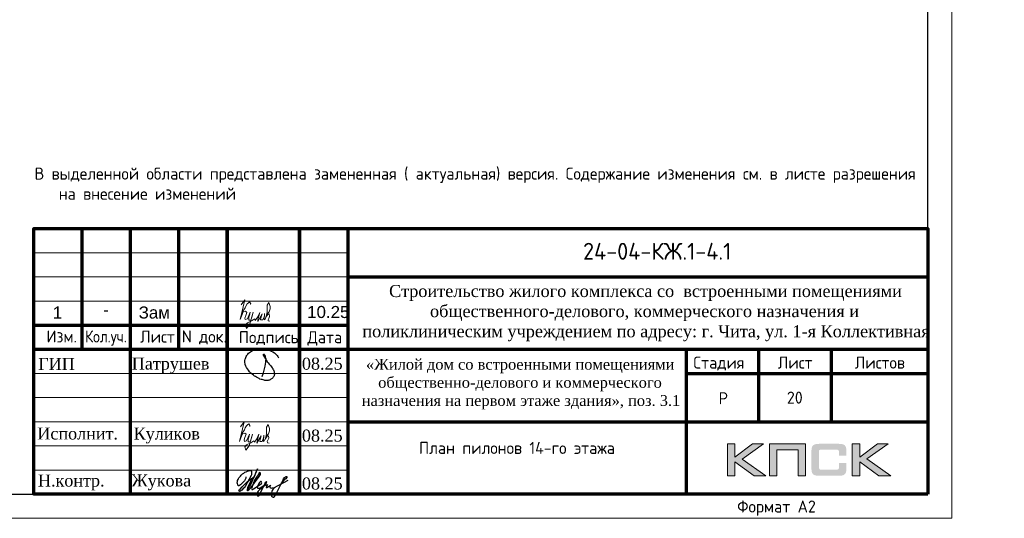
# Model space of a CAD drawing. Header units: millimetres. Extents: x 369815 to 1481759, y -423071 to -27917.
# Tile 40 of 256: x 476630 to 497006, y -330878 to -320550. Entities that reach past the tile are written whole.
import ezdxf
from ezdxf.enums import TextEntityAlignment as Align

# ---------------------------------------------------------------- set-up
doc = ezdxf.new("R2010")
doc.units = ezdxf.units.MM
for name, color, linetype in [('PDF7_Text', 7, 'Continuous'), ('PDF8_Text', 7, 'Continuous'), ('Рамка печать', 7, 'Continuous'), ('ТОЛСТЫЕ_ОСНОВНЫЕ', 6, 'Continuous')]:
    doc.layers.add(name, color=color, linetype=linetype)
for name, color, linetype, lineweight in [('Выноски', 20, 'Continuous', 20), ('Каркасы ригель', 3, 'Continuous', 0), ('размер', 1, 'Continuous', 25), ('РАЗМЕРЫ', 1, 'Continuous', 9), ('Рамка', 7, 'Continuous', 70), ('Текст', 7, 'Continuous', 25), ('ТОНКИЕ', 7, 'Continuous', 9)]:
    doc.layers.add(name, color=color, linetype=linetype, lineweight=lineweight)
doc.styles.add('PDF Times New Roman', font='times.ttf')
doc.styles.get("Standard").update_dxf_attribs({"font": 'arial.ttf'})
doc.styles.add('style1', font='GOST_Common.ttf', dxfattribs={"height": 500})
doc.styles.add('ГОСТ', font='GOST_Common.ttf')

# ---------------------------------------------------------------- blocks, each defined once
blk = doc.blocks.new('*U133')
at = {"layer": 'ТОЛСТЫЕ_ОСНОВНЫЕ', "color": 6}
blk.add_lwpolyline([(20, 5), (589, 5), (589, 415), (20, 415)], close=True, dxfattribs=at)
at = {"layer": 'ТОНКИЕ'}
blk.add_lwpolyline([(0, 0), (594, 0), (594, 420), (0, 420)], close=True, dxfattribs=at)
at = {"layer": 'Текст', "style": 'style1'}
blk.add_text('Формат А2', height=2.5, dxfattribs=at).set_placement((549.57, 1.2))
blk = doc.blocks.new('11')
at = {"layer": 'Выноски'}
for p, q in [((47885, 66608), (47944, 66700)), ((47944, 66700), (47962, 66737)), ((47962, 66737), (47989, 66781)), ((47989, 66781), (48016, 66806)), ((48016, 66806), (48038, 66823)), ((48038, 66823), (48060, 66786)), ((48060, 66786), (48058, 66769))]:
    blk.add_line(p, q, dxfattribs=at)
blk.add_lwpolyline([(47863, 66761), (47937, 66865), (47843, 66458), (47885, 66564), (47905, 66616), (47954, 66628), (47979, 66606), (47957, 66539), (47937, 66487), (47947, 66458), (47991, 66470), (48051, 66611), (48041, 66569), (48023, 66505), (48023, 66448), (48065, 66448), (48090, 66529), (48110, 66608), (48043, 66369), (47972, 66275), (47954, 66344), (47991, 66389), (48078, 66431), (48142, 66470), (48154, 66441), (48204, 66512), (48246, 66606), (48209, 66455), (48204, 66418), (48295, 66574), (48265, 66463), (48265, 66455), (48312, 66453), (48342, 66529), (48347, 66584), (48337, 66465), (48349, 66453), (48401, 66569), (48443, 66616), (48461, 66678), (48466, 66727), (48436, 66811), (48399, 66754), (48399, 66618), (48389, 66549), (48374, 66507), (48416, 66564), (48441, 66576), (48451, 66524), (48433, 66482), (48419, 66453), (48424, 66428), (48458, 66421)], dxfattribs=at)
blk = doc.blocks.new('яяя')
at = {"lineweight": 30}
for points in [[(345424, 110432), (345425, 110410), (345424, 110397), (345417, 110379), (345406, 110350), (345390, 110319), (345357, 110275), (345310, 110221), (345265, 110176), (345198, 110110), (345161, 110077), (345133, 110066), (345116, 110066), (345102, 110075), (345090, 110091), (345082, 110115), (345074, 110146), (345066, 110182), (345064, 110206), (345067, 110234), (345077, 110278), (345095, 110320), (345114, 110361), (345134, 110395), (345159, 110428), (345195, 110469), (345228, 110506), (345284, 110560), (345331, 110595), (345379, 110625), (345435, 110648), (345486, 110670), (345532, 110686), (345573, 110696), (345605, 110698), (345621, 110695), (345635, 110687), (345648, 110671), (345656, 110649), (345659, 110625), (345659, 110583), (345656, 110553), (345647, 110523), (345635, 110489), (345387, 110033), (345349, 109985), (345311, 109948), (345247, 109889), (345209, 109858), (345192, 109844), (345180, 109837), (345157, 109833), (345150, 109835), (345140, 109842), (345135, 109856), (345138, 109881), (345148, 109892), (345183, 109930), (345267, 110024), (345343, 110105), (345455, 110213), (345617, 110343), (345775, 110456), (345811, 110526), (345838, 110607), (345890, 110740), (345902, 110771), (345698, 110295), (345672, 110226), (345626, 110132), (345572, 110032), (345518, 109953), (345481, 109918), (345497, 110001), (345567, 110147), (345655, 110301), (345760, 110442)], [(345481, 109918), (345476, 109896), (345475, 109874), (345485, 109861), (345506, 109866), (345539, 109891), (345632, 109983), (345968, 110450), (346022, 110527), (346029, 110560), (346027, 110579), (346026, 110590), (346010, 110605), (345993, 110609), (345975, 110601), (345962, 110584), (345954, 110562), (345857, 110421), (345783, 110292), (345741, 110183), (345701, 110079), (345665, 109985), (345660, 109952), (345666, 109929), (345669, 109915), (345682, 109910), (345702, 109914), (345735, 109941), (345846, 110007), (346065, 110160), (346075, 110193), (346070, 110217), (346066, 110236), (346052, 110241), (346030, 110241), (346007, 110228), (345978, 110203), (345960, 110164), (345892, 110010), (345895, 109986), (345904, 109966), (345925, 109964), (345969, 109968), (346045, 110000), (346218, 110114), (346261, 110154), (346280, 110184), (346282, 110210), (346278, 110225), (346263, 110229), (346241, 110222), (346220, 110198), (346162, 110049), (345989, 109904), (345932, 109849), (345906, 109805), (345891, 109739), (345890, 109690), (345899, 109652), (345924, 109647), (345956, 109655), (345980, 109674), (346058, 109838), (346158, 110046), (346261, 110098), (346314, 110120), (346292, 110079), (346269, 110036), (346261, 110008), (346267, 109998), (346293, 109998), (346363, 110039), (346445, 110095), (346421, 110068), (346414, 110040), (346407, 110011), (346416, 109990), (346466, 109972), (346509, 109977), (346574, 109984), (347172, 110293)], [(346586, 109971), (346543, 109917), (346509, 109873), (346489, 109825), (346475, 109767), (346472, 109710), (346478, 109675), (346485, 109641), (346501, 109621), (346517, 109602), (346542, 109589), (346568, 109592), (346605, 109620), (346680, 109731), (346736, 109842), (346865, 110115), (346962, 110290), (346969, 110318), (346979, 110360), (347013, 110403), (347056, 110434), (347091, 110450), (347109, 110450), (347121, 110434), (347115, 110405), (347072, 110355), (347012, 110307), (346924, 110222)]]:
    blk.add_lwpolyline(points, dxfattribs=at)
blk = doc.blocks.new('Патрушев')
at = {"color": 5, "lineweight": 25}
blk.add_lwpolyline([(58.5, -35.09), (59.7, -31.98), (60.22, -29.81), (60.47, -28.76), (60.76, -27.56), (61.06, -26.32), (61.37, -24.67), (61.64, -22.98), (61.77, -21.63), (61.83, -20.46), (61.74, -19.5), (61.5, -18.56), (61.27, -17.93), (60.96, -17.34), (60.63, -16.86), (60.45, -16.66), (60.39, -16.62), (60.25, -16.53), (60.03, -16.42), (59.74, -16.36), (59.56, -16.39), (59.41, -16.5), (59.32, -16.73), (59.32, -16.96), (59.41, -17.15), (61.8, -21.04), (63.12, -22.91), (63.7, -23.61), (64.53, -24.59), (65.48, -25.87), (66.43, -27.07), (66.87, -27.73), (67.42, -28.44), (67.68, -28.93), (68, -29.52), (68.38, -30.41), (68.65, -31), (68.82, -31.71), (68.89, -32.2), (68.93, -32.68), (68.9, -33.35), (68.81, -33.79), (68.57, -34.59), (68.27, -35.18), (67.92, -35.7), (67.56, -36.23), (66.92, -36.75), (66.44, -37.14), (65.93, -37.49), (65.34, -37.85), (64.79, -38.12), (64.12, -38.33), (63.56, -38.4), (62.54, -38.51), (61.58, -38.47), (60.89, -38.38), (60.1, -38.27), (59.25, -38.05), (58.41, -37.75), (57.66, -37.55), (56.61, -37.27), (55.88, -36.92), (54.92, -36.35), (53.85, -35.72), (53.05, -35.25), (52.17, -34.73), (51.27, -34.08), (50.13, -33.27), (49.09, -32.31), (47.96, -31.09), (47.07, -29.92), (46.05, -28.68), (45.23, -27.65), (44.74, -26.54), (44.28, -25.09), (44.05, -24.29), (43.98, -23.29), (43.94, -22.47), (43.99, -21.49), (44.18, -20.57), (44.46, -19.97), (44.74, -19.1), (45.02, -18.24), (45.49, -17.42), (45.85, -16.92), (46.39, -16.14), (46.99, -15.53), (47.83, -14.81), (48.65, -14.29), (49.43, -13.79), (50.53, -13.27), (51.57, -12.89), (52.65, -12.48), (54.17, -12.1), (55.44, -11.87), (56.95, -11.79), (58.35, -11.79), (59.63, -11.91), (61, -12.05), (62.71, -12.35), (64.46, -12.88), (66.16, -13.58), (67.55, -14.27), (68.88, -15.13), (70.02, -16.25), (71.14, -17.49), (71.67, -18.26), (72.28, -19.27)], dxfattribs=at)
blk = doc.blocks.new('штамп кж1.1')
at = {"layer": 'Рамка печать', "lineweight": 20}
h = blk.add_hatch(color=0, dxfattribs=at)
h.paths.add_polyline_path([(419458, -85094), (419234, -85094), (418867, -85370), (418867, -85094), (418712, -85094), (418712, -85757), (418867, -85757), (418867, -85466), (419264, -85757), (419512, -85757), (419019, -85406)])
h.paths.add_polyline_path([(419737, -85219), (420175, -85219), (420175, -85757), (420329, -85757), (420329, -85094), (420165, -85094), (419583, -85094), (419583, -85251), (419583, -85757), (419737, -85757)])
h.paths.add_polyline_path([(421451, -85091), (421295, -85091), (421295, -85754), (421451, -85754), (421451, -85462), (421847, -85754), (422095, -85754), (421602, -85403), (422041, -85091), (421818, -85091), (421451, -85367)])
blk.add_hatch(color=204, dxfattribs=at).paths.add_polyline_path([(421166, -85165), (421164, -85157), (421161, -85151), (421158, -85145), (421154, -85139), (421151, -85134), (421147, -85129), (421143, -85124), (421139, -85120), (421133, -85117), (421128, -85113), (421122, -85109), (421115, -85107), (421108, -85104), (421100, -85101), (421093, -85099), (421075, -85096), (421056, -85093), (421035, -85092), (421012, -85091), (420617, -85091), (420594, -85092), (420573, -85093), (420553, -85096), (420536, -85099), (420528, -85102), (420521, -85104), (420514, -85107), (420508, -85110), (420502, -85113), (420496, -85117), (420491, -85120), (420486, -85124), (420482, -85129), (420478, -85134), (420474, -85139), (420471, -85145), (420468, -85151), (420466, -85158), (420463, -85165), (420461, -85172), (420457, -85188), (420455, -85206), (420453, -85226), (420453, -85248), (420453, -85596), (420453, -85618), (420455, -85638), (420457, -85656), (420461, -85673), (420463, -85680), (420466, -85687), (420468, -85694), (420471, -85700), (420474, -85705), (420478, -85711), (420482, -85716), (420486, -85720), (420491, -85725), (420496, -85728), (420502, -85731), (420508, -85735), (420514, -85738), (420521, -85740), (420528, -85743), (420536, -85745), (420553, -85749), (420573, -85751), (420594, -85753), (420617, -85754), (421012, -85754), (421035, -85753), (421056, -85752), (421075, -85749), (421092, -85746), (421100, -85743), (421108, -85741), (421115, -85738), (421122, -85735), (421128, -85732), (421133, -85728), (421139, -85725), (421143, -85720), (421147, -85716), (421151, -85711), (421154, -85706), (421158, -85700), (421161, -85694), (421164, -85688), (421166, -85680), (421169, -85673), (421172, -85656), (421175, -85639), (421176, -85618), (421177, -85596), (421177, -85487), (421022, -85487), (421022, -85576), (421022, -85582), (421021, -85588), (421020, -85594), (421019, -85599), (421017, -85604), (421015, -85608), (421012, -85612), (421008, -85616), (421005, -85619), (421001, -85622), (420996, -85624), (420991, -85626), (420987, -85627), (420981, -85628), (420974, -85628), (420968, -85629), (420649, -85629), (420644, -85628), (420639, -85628), (420635, -85626), (420631, -85624), (420627, -85621), (420624, -85618), (420620, -85615), (420617, -85611), (420615, -85607), (420613, -85603), (420611, -85598), (420609, -85593), (420607, -85584), (420607, -85574), (420607, -85256), (420607, -85250), (420607, -85245), (420609, -85240), (420610, -85235), (420611, -85231), (420613, -85228), (420616, -85225), (420619, -85221), (420622, -85218), (420626, -85216), (420630, -85214), (420634, -85212), (420639, -85211), (420643, -85210), (420649, -85210), (420654, -85210), (420968, -85210), (420974, -85210), (420981, -85210), (420986, -85212), (420991, -85213), (420996, -85215), (421000, -85217), (421004, -85220), (421008, -85223), (421011, -85227), (421014, -85231), (421017, -85235), (421019, -85240), (421020, -85245), (421021, -85250), (421022, -85257), (421022, -85263), (421022, -85336), (421177, -85336), (421177, -85248), (421176, -85226), (421175, -85206), (421172, -85188), (421168, -85172)])
at = {"layer": 'Рамка', "color": 7}
for p, q in [((405358, -83134), (405358, -80634)), ((407358, -83134), (407358, -80634)), ((410858, -81634), (422858, -81634)), ((404358, -82634), (410858, -82634)), ((404358, -83134), (422858, -83134)), ((419358, -83134), (419358, -84634)), ((420858, -83134), (420858, -84634)), ((417858, -83634), (422858, -83634)), ((417858, -83634), (422858, -83634)), ((410858, -84634), (422858, -84634))]:
    blk.add_line(p, q, dxfattribs=at)
at = {"layer": 'Рамка'}
for p, q in [((406358, -86134), (406358, -80634)), ((408358, -86134), (408358, -80634)), ((408358, -80634), (408358, -86134)), ((409858, -80634), (409858, -86134)), ((409858, -86134), (409858, -80634)), ((410858, -80634), (410858, -86134)), ((417858, -83134), (417858, -86134))]:
    blk.add_line(p, q, dxfattribs=at)
at = {"layer": 'Рамка', "color": 7, "lineweight": 15}
for p, q in [((404358, -81134), (410858, -81134)), ((404358, -81634), (410858, -81634)), ((404358, -82134), (410858, -82134)), ((404358, -83634), (410858, -83634)), ((404358, -84134), (410858, -84134)), ((404358, -84634), (410858, -84634)), ((404358, -85134), (410858, -85134)), ((404358, -85634), (410858, -85634))]:
    blk.add_line(p, q, dxfattribs=at)
at = {"layer": 'Рамка'}
blk.add_lwpolyline([(422858, -86134), (404358, -86134), (404358, -80634), (422858, -80634)], close=True, dxfattribs=at)
at = {"layer": 'Рамка печать', "color": 0, "lineweight": 20}
for points in [[(418712, -85757), (418712, -85094), (418867, -85094), (418867, -85370), (419234, -85094), (419458, -85094), (419019, -85406), (419512, -85757), (419264, -85757), (418867, -85466), (418867, -85757), (418712, -85757)], [(419737, -85757), (419737, -85219), (420175, -85219), (420175, -85757), (420329, -85757), (420329, -85094), (420165, -85094), (419583, -85094), (419583, -85251), (419583, -85757), (419737, -85757)], [(421295, -85754), (421295, -85091), (421451, -85091), (421451, -85367), (421818, -85091), (422041, -85091), (421602, -85403), (422095, -85754), (421847, -85754), (421451, -85462), (421451, -85754), (421295, -85754)]]:
    blk.add_lwpolyline(points, close=True, dxfattribs=at)
at = {"color": 5, "xscale": 24.5, "yscale": 24.5, "zscale": 24.5}
blk.add_blockref('Патрушев', (407651, -82836), dxfattribs=at)
at = {"color": 2, "lineweight": 60, "xscale": 0.5, "yscale": 0.5, "zscale": 0.5}
blk.add_blockref('яяя', (236038, -140993), dxfattribs=at)
at = {"layer": 'Выноски', "color": 0}
blk.add_blockref('11', (360773, -151499), dxfattribs=at)
at = {"layer": 'PDF7_Text', "char_height": 248, "attachment_point": 7, "style": 'PDF Times New Roman'}
for s, insert in [('Патрушев', (406387, -83634)), ('08.25', (409908, -83561)), ('08.25', (409908, -85050)), ('Жукова', (406381, -86056)), ('08.25', (409908, -86042))]:
    blk.add_mtext(s, dxfattribs=dict(at, insert=insert))
at = {"layer": 'PDF7_Text', "insert": (406426, -85084), "char_height": 247.95, "attachment_point": 7, "style": 'PDF Times New Roman'}
blk.add_mtext_dynamic_manual_height_columns('{\\C256;Куликов}', width=2000, gutter_width=1250, heights=[0], dxfattribs=at)
at = {"layer": 'PDF8_Text', "char_height": 248, "attachment_point": 7, "style": 'PDF Times New Roman'}
for s, insert in [('ГИП', (404451, -83561)), ('Исполнит.', (404432, -85007)), ('Н.контр.', (404445, -86056))]:
    blk.add_mtext(s, dxfattribs=dict(at, insert=insert))
at = {"layer": 'Текст', "color": 7, "style": 'ГОСТ'}
blk.add_text('24-04-КЖ.1-4.1', height=350, dxfattribs=at).set_placement((417259, -81103), align=Align.MIDDLE_CENTER)
for s, p in [('Изм.', (404622, -82993)), ('Лист', (406561, -82996)), ('N док.', (407423, -82993)), ('Подпись', (408601, -83008)), ('Дата', (410023, -83008)), ('Стадия', (418009, -83534)), ('Лист', (419758, -83534)), ('Листов', (421350, -83534)), ('Р', (418530, -84272))]:
    blk.add_text(s, height=250, dxfattribs=at).set_placement(p)
at = {"layer": 'Текст', "color": 7, "style": 'ГОСТ', "width": 0.9}
blk.add_text('Кол.уч.', height=250, dxfattribs=at).set_placement((405423, -82992))
at = {"layer": 'Текст', "color": 7, "attachment_point": 1, "style": 'ГОСТ'}
for s, width, heights, insert, char_height in [('\\pi594.35517;{\\fTimes New Roman|b0|i0|c204|p18;\\C256;Строительство жилого комплекса со  встроенными помещениями \\P\\pi1441.86779;общественного-делового, коммерческого назначения и \\P\\pi41.3631;поликлиническим учреждением по адресу: г. Чита, ул. 1-я Коллективная}', 11543.07, [0], (411117, -81801), 250), ('\\pi389.01406;{\\fTimes New Roman|b0|i0|c204|p18;\\C256;«Жилой дом со встроенными помещениями \\P\\pi641.91601;общественно-делового и коммерческого \\P\\pi302.06381;назначения на первом этаже здания», поз. 3.1\\P}', 7000, [1500], (410844, -83331), 225)]:
    blk.add_mtext_dynamic_manual_height_columns(s, width=width, gutter_width=12.5, heights=heights, dxfattribs=dict(at, insert=insert, char_height=char_height))
blk = doc.blocks.new('*T1552')
at = {"layer": 'Каркасы ригель', "color": 0, "linetype": 'ByBlock', "lineweight": -2, "transparency": 16777216}
for p, q in [((0, 0), (1500, 0)), ((0, -1000), (1500, -1000))]:
    blk.add_line(p, q, dxfattribs=at)
at = {"layer": 'Каркасы ригель', "color": 0, "linetype": 'ByBlock', "lineweight": 50, "transparency": 16777216}
for p, q in [((0, 0), (0, -1000)), ((1500, 0), (1500, -1000))]:
    blk.add_line(p, q, dxfattribs=at)
at = {"layer": 'Каркасы ригель', "color": 0, "linetype": 'Continuous', "lineweight": 0, "transparency": 16777216, "insert": (750, -500), "char_height": 250, "width": 1000, "attachment_point": 5, "style": 'ГОСТ'}
blk.add_mtext('20', dxfattribs=at)

msp = doc.modelspace()

# ---------------------------------------------------------------- block references
at = {"xscale": 100, "yscale": 100, "zscale": 100}
msp.add_blockref('*U133', (436520.8, -330877.6, 3100), dxfattribs=at)
msp.add_blockref('*T1552', (491920.8, -327877.6, 3100))
at = {"layer": 'Выноски', "color": 0}
msp.add_blockref('11', (433350.8, -393218.2), dxfattribs=at)
at = {"layer": 'размер'}
msp.add_blockref('штамп кж1.1', (72562.5, -244243.4, 3100), dxfattribs=at)

# ---------------------------------------------------------------- texts
at = {"layer": 'Выноски', "color": 240, "true_color": 0xed1f24, "insert": (476937.8, -323613.3), "char_height": 250, "width": 18219.66, "attachment_point": 1, "style": 'ГОСТ'}
msp.add_mtext('\\pi-500,l500;В выделенной области представлена замененная ( актуальная) версия. Содержание изменения см. в листе разрешения на внесение изменений{\\H1.025x; }', dxfattribs=at)
at = {"layer": 'РАЗМЕРЫ', "color": 7, "char_height": 250, "width": 725.009, "attachment_point": 1}
for s, insert in [('1', (477315.8, -326489.6)), ('-', (478356.5, -326431.2)), ('Зам', (479092.3, -326489.6)), ('10.25', (482579.4, -326479))]:
    msp.add_mtext(s, dxfattribs=dict(at, insert=insert))
at = {"layer": 'Текст', "color": 7, "insert": (483420.8, -328877.6, 3100), "char_height": 250, "attachment_point": 1, "style": 'ГОСТ'}
msp.add_mtext_dynamic_manual_height_columns('\\pi3500;\\P\\pi1471.59091;{\\C0;План пилонов} 14-го этажа{\\H1.83333x; }', width=7000, gutter_width=12.5, heights=[1500], dxfattribs=at)

doc.saveas('drawing.dxf')
